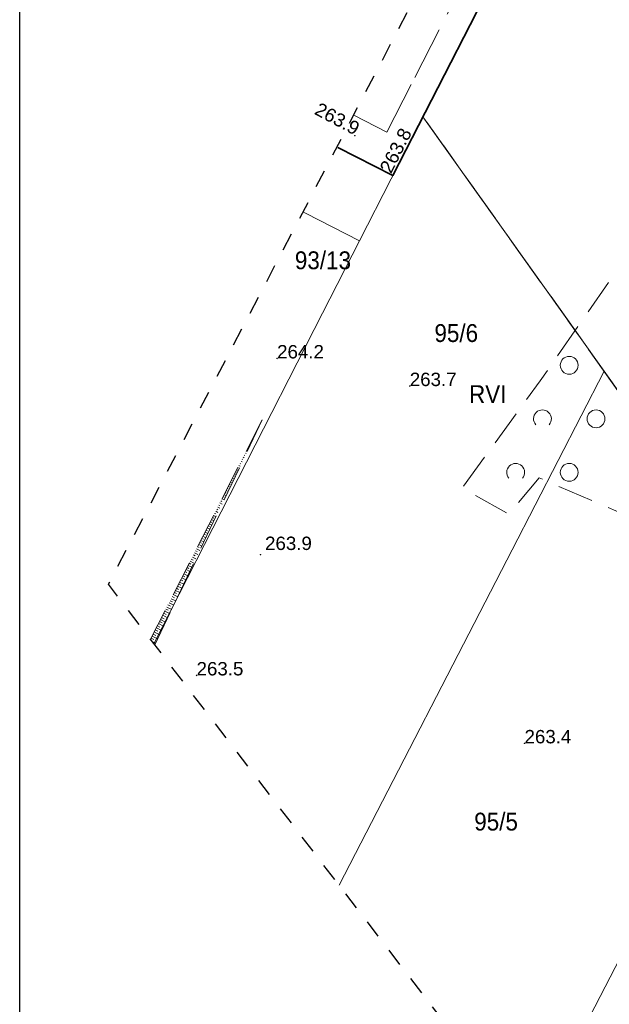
# Model space of a CAD drawing. Header units: metres. Extents: x 7480610 to 7484249, y 5635545 to 5637635.
# Tile 7 of 53: x 7480610 to 7480643, y 5637408 to 5637463. Entities that reach past the tile are written whole.
import ezdxf
from ezdxf.enums import TextEntityAlignment as Align

# ---------------------------------------------------------------- set-up
doc = ezdxf.new("R2010")
doc.units = ezdxf.units.M
doc.header["$MEASUREMENT"] = 0
for name, pattern in [('x-ref - mapa - Cedzyna_Horn$0$1 1', [2, 1, -1]), ('x-ref - mapa - Cedzyna_Horn$0$2 1', [3, 2, -1]), ('x-ref - mapa - Cedzyna_Horn$0$3 1', [4, 3, -1]), ('x-ref - mapa - Cedzyna_Horn$0$EGKK', [4, 3, -1]), ('x-ref - mapa - Cedzyna_Horn$0$EGUG', [2, 1, -1])]:
    doc.linetypes.add(name, pattern=pattern)
doc.layers.add('_x-ref_mapa', color=7, linetype='Continuous')
doc.layers.add('x-ref - mapa - Cedzyna_Horn$0$_zakres mdcp', color=1, linetype='Continuous')
for name, color, linetype, lineweight in [('x-ref - mapa - Cedzyna_Horn$0$EGDE', 92, 'Continuous', 20), ('x-ref - mapa - Cedzyna_Horn$0$EGDE_O', 92, 'Continuous', 20), ('x-ref - mapa - Cedzyna_Horn$0$EGKK', 8, 'Continuous', 20), ('x-ref - mapa - Cedzyna_Horn$0$EGKK_O', 8, 'Continuous', 20), ('x-ref - mapa - Cedzyna_Horn$0$EGUG', 8, 'Continuous', 20), ('x-ref - mapa - Cedzyna_Horn$0$OTK', 8, 'Continuous', 20), ('x-ref - mapa - Cedzyna_Horn$0$OTO', 8, 'Continuous', 20), ('x-ref - mapa - Cedzyna_Horn$0$OTR', 8, 'Continuous', 20), ('x-ref - mapa - Cedzyna_Horn$0$OTRN', 8, 'Continuous', 20), ('x-ref - mapa - Cedzyna_Horn$0$OTRN_O', 8, 'Continuous', 18), ('x-ref - mapa - Cedzyna_Horn$0$OTZ', 8, 'Continuous', 20)]:
    doc.layers.add(name, color=color, linetype=linetype, lineweight=lineweight)
doc.styles.add('x-ref - mapa - Cedzyna_Horn$0$BDOT', font='arial.ttf', dxfattribs={"width": 0.9})
doc.styles.add('x-ref - mapa - Cedzyna_Horn$0$EGiB', font='arial.ttf', dxfattribs={"width": 0.9})
doc.linetypes.add('x-ref - mapa - Cedzyna_Horn$0$OTOO', pattern='A,7.5,[30,msgB.shx,S=1.28,R=0,X=0,Y=0],7.5', length=15)

# ---------------------------------------------------------------- blocks, each defined once
blk = doc.blocks.new('x-ref - mapa - Cedzyna_Horn$0$OTRN')
at = {"layer": 'x-ref - mapa - Cedzyna_Horn$0$OTRN', "color": 0, "const_width": 0.09}
blk.add_lwpolyline([(-0.04, 0, 1), (0.04, 0, 1)], format="xyb", close=True, dxfattribs=at)
at = {"layer": 'x-ref - mapa - Cedzyna_Horn$0$OTRN_O', "color": 0, "style": 'x-ref - mapa - Cedzyna_Horn$0$BDOT'}
blk.add_attdef('RZEDNA', (0.51, 0.52), '', height=1.5, dxfattribs=at)
blk = doc.blocks.new('x-ref - mapa - Cedzyna_Horn$0$otzk_a')
at = {"layer": 'x-ref - mapa - Cedzyna_Horn$0$OTZ', "color": 0, "lineweight": 18}
blk.add_circle((0, 0), 1, dxfattribs=at)
blk = doc.blocks.new('x-ref - mapa - Cedzyna_Horn$0$otzk_b')
at = {"layer": 'x-ref - mapa - Cedzyna_Horn$0$OTZ', "color": 0, "lineweight": 18}
blk.add_arc((0, 0), 1, 318.5904, 221.4096, dxfattribs=at)
blk = doc.blocks.new('x-ref - mapa - Cedzyna_Horn')
blk.add_line((7480610.106, 5637321.037), (7480610.106, 5637625.495))
at = {"layer": 'x-ref - mapa - Cedzyna_Horn$0$_zakres mdcp', "linetype": 'x-ref - mapa - Cedzyna_Horn$0$1 1', "lineweight": 30, "flags": 128}
blk.add_lwpolyline([(7480723.487, 5637359.355), (7480693.18, 5637329.673), (7480615.074, 5637431.616), (7480684.184, 5637564.013), (7480745.167, 5637545.717), (7480730.714, 5637421.475)], close=True, dxfattribs=at)
at = {"layer": 'x-ref - mapa - Cedzyna_Horn$0$EGDE', "lineweight": 18}
for points in [[(7480664.06, 5637519.281), (7480632.69, 5637457.82), (7480642.83, 5637443.57), (7480653.19, 5637429), (7480718.32, 5637553.772)], [(7480626.113, 5637452.421), (7480629.14, 5637450.88), (7480632.69, 5637457.82), (7480664.06, 5637519.281)], [(7480637.676, 5637433.553), (7480642.83, 5637443.57), (7480632.69, 5637457.82), (7480629.14, 5637450.88), (7480627.071, 5637446.821)], [(7480625.972, 5637452.493), (7480626.113, 5637452.421)], [(7480626.113, 5637452.421), (7480625.972, 5637452.493)], [(7480627.071, 5637446.821), (7480629.14, 5637450.88), (7480626.113, 5637452.421)], [(7480617.626, 5637428.285), (7480627.071, 5637446.821)], [(7480627.071, 5637446.821), (7480617.626, 5637428.285)], [(7480648.529, 5637419.974), (7480653.19, 5637429), (7480642.83, 5637443.57), (7480637.676, 5637433.553)], [(7480627.999, 5637414.747), (7480637.676, 5637433.553)], [(7480637.676, 5637433.553), (7480627.999, 5637414.747)], [(7480638.651, 5637400.843), (7480648.529, 5637419.974)], [(7480648.529, 5637419.974), (7480638.651, 5637400.843)]]:
    blk.add_lwpolyline(points, dxfattribs=at)
at = {"layer": 'x-ref - mapa - Cedzyna_Horn$0$EGKK', "linetype": 'x-ref - mapa - Cedzyna_Horn$0$EGKK', "lineweight": 18}
for points in [[(7480650.806, 5637500.069), (7480653.57, 5637498.72), (7480643.06, 5637478.15), (7480632.69, 5637457.82), (7480653.19, 5637429), (7480676.82, 5637395.78), (7480690.379, 5637376.729)], [(7480673.297, 5637388.986), (7480676.82, 5637395.78), (7480653.19, 5637429), (7480632.69, 5637457.82), (7480643.06, 5637478.15), (7480639.668, 5637479.881)]]:
    blk.add_lwpolyline(points, dxfattribs=at)
at = {"layer": 'x-ref - mapa - Cedzyna_Horn$0$EGUG', "linetype": 'x-ref - mapa - Cedzyna_Horn$0$EGUG', "lineweight": 18}
for points in [[(7480650.806, 5637500.069), (7480653.57, 5637498.72), (7480643.06, 5637478.15), (7480632.69, 5637457.82), (7480653.19, 5637429), (7480676.82, 5637395.78), (7480690.379, 5637376.729)], [(7480673.297, 5637388.986), (7480676.82, 5637395.78), (7480653.19, 5637429), (7480632.69, 5637457.82), (7480643.06, 5637478.15), (7480639.668, 5637479.881)]]:
    blk.add_lwpolyline(points, dxfattribs=at)
at = {"layer": 'x-ref - mapa - Cedzyna_Horn$0$OTK', "linetype": 'x-ref - mapa - Cedzyna_Horn$0$3 1', "lineweight": 18}
for points in [[(7480628.825, 5637457.914), (7480630.67, 5637456.97), (7480632.23, 5637460.023), (7480642.07, 5637479.28), (7480643, 5637481.08), (7480642.59, 5637481.34), (7480643.11, 5637482.28), (7480643.51, 5637482.06), (7480648.91, 5637492.63), (7480648.52, 5637492.9), (7480649.05, 5637493.81), (7480649.46, 5637493.62), (7480654.83, 5637504.18), (7480654.42, 5637504.41), (7480654.9, 5637505.34), (7480655.36, 5637505.17), (7480661.33, 5637516.89), (7480661.1, 5637516.99), (7480661.38, 5637517.63), (7480661.63, 5637517.51), (7480662.699, 5637519.566)], [(7480628.806, 5637457.923), (7480628.825, 5637457.914)]]:
    blk.add_lwpolyline(points, dxfattribs=at)
at = {"layer": 'x-ref - mapa - Cedzyna_Horn$0$OTO', "linetype": 'x-ref - mapa - Cedzyna_Horn$0$OTOO', "lineweight": 35}
for points in [[(7480636.46, 5637469.39), (7480638.23, 5637468.64), (7480631.01, 5637454.53)], [(7480627.93, 5637456.101), (7480631.01, 5637454.53)]]:
    blk.add_lwpolyline(points, dxfattribs=at)
at = {"layer": 'x-ref - mapa - Cedzyna_Horn$0$OTR'}
for p, q in [((7480623.571, 5637440.607), (7480623.577, 5637440.604)), ((7480623.334, 5637440.14), (7480623.352, 5637440.131)), ((7480623.393, 5637440.257), (7480623.401, 5637440.253)), ((7480623.453, 5637440.374), (7480623.464, 5637440.368)), ((7480623.037, 5637439.557), (7480623.054, 5637439.549)), ((7480623.097, 5637439.674), (7480623.126, 5637439.659)), ((7480623.156, 5637439.791), (7480623.169, 5637439.784)), ((7480623.215, 5637439.907), (7480623.239, 5637439.895)), ((7480623.275, 5637440.024), (7480623.285, 5637440.019)), ((7480622.741, 5637438.974), (7480622.788, 5637438.95)), ((7480622.8, 5637439.091), (7480622.822, 5637439.08)), ((7480622.859, 5637439.208), (7480622.901, 5637439.187)), ((7480622.919, 5637439.324), (7480622.938, 5637439.314)), ((7480622.978, 5637439.441), (7480623.013, 5637439.423)), ((7480622.444, 5637438.391), (7480622.475, 5637438.376)), ((7480622.504, 5637438.508), (7480622.562, 5637438.478)), ((7480622.563, 5637438.624), (7480622.591, 5637438.61)), ((7480622.622, 5637438.741), (7480622.675, 5637438.714)), ((7480622.681, 5637438.858), (7480622.706, 5637438.845)), ((7480622.207, 5637437.925), (7480622.244, 5637437.906)), ((7480622.266, 5637438.041), (7480622.337, 5637438.006)), ((7480622.326, 5637438.158), (7480622.359, 5637438.141)), ((7480622.385, 5637438.275), (7480622.45, 5637438.242)), ((7480621.91, 5637437.342), (7480621.999, 5637437.297)), ((7480621.97, 5637437.458), (7480622.012, 5637437.437)), ((7480622.029, 5637437.575), (7480622.111, 5637437.533)), ((7480622.088, 5637437.692), (7480622.128, 5637437.671)), ((7480622.148, 5637437.808), (7480622.224, 5637437.769)), ((7480621.614, 5637436.759), (7480621.665, 5637436.733)), ((7480621.673, 5637436.875), (7480621.773, 5637436.824)), ((7480621.732, 5637436.992), (7480621.781, 5637436.967)), ((7480621.792, 5637437.109), (7480621.886, 5637437.061)), ((7480621.851, 5637437.225), (7480621.897, 5637437.202)), ((7480621.376, 5637436.292), (7480621.434, 5637436.263)), ((7480621.436, 5637436.409), (7480621.547, 5637436.352)), ((7480621.495, 5637436.526), (7480621.549, 5637436.498)), ((7480621.554, 5637436.642), (7480621.66, 5637436.588)), ((7480621.08, 5637435.709), (7480621.209, 5637435.643)), ((7480621.139, 5637435.826), (7480621.202, 5637435.794)), ((7480621.198, 5637435.943), (7480621.322, 5637435.88)), ((7480621.258, 5637436.059), (7480621.318, 5637436.028)), ((7480621.317, 5637436.176), (7480621.435, 5637436.116)), ((7480620.783, 5637435.126), (7480620.855, 5637435.09)), ((7480620.842, 5637435.243), (7480620.984, 5637435.171)), ((7480620.902, 5637435.36), (7480620.971, 5637435.324)), ((7480620.961, 5637435.476), (7480621.096, 5637435.407)), ((7480621.02, 5637435.593), (7480621.087, 5637435.559)), ((7480620.486, 5637434.543), (7480620.645, 5637434.462)), ((7480620.546, 5637434.66), (7480620.624, 5637434.62)), ((7480620.605, 5637434.776), (7480620.758, 5637434.699)), ((7480620.664, 5637434.893), (7480620.739, 5637434.855)), ((7480620.724, 5637435.01), (7480620.871, 5637434.935)), ((7480620.249, 5637434.077), (7480620.42, 5637433.99)), ((7480620.308, 5637434.193), (7480620.392, 5637434.151)), ((7480620.368, 5637434.31), (7480620.533, 5637434.226)), ((7480620.427, 5637434.427), (7480620.508, 5637434.385)), ((7480619.953, 5637433.494), (7480620.045, 5637433.447)), ((7480620.012, 5637433.61), (7480620.194, 5637433.518)), ((7480620.071, 5637433.727), (7480620.161, 5637433.681)), ((7480620.131, 5637433.844), (7480620.307, 5637433.754)), ((7480620.19, 5637433.96), (7480620.277, 5637433.916)), ((7480619.656, 5637432.911), (7480619.856, 5637432.809)), ((7480619.715, 5637433.027), (7480619.814, 5637432.977)), ((7480619.775, 5637433.144), (7480619.969, 5637433.045)), ((7480619.834, 5637433.261), (7480619.929, 5637433.212)), ((7480619.893, 5637433.377), (7480620.081, 5637433.281)), ((7480619.359, 5637432.328), (7480619.467, 5637432.273)), ((7480619.419, 5637432.444), (7480619.63, 5637432.337)), ((7480619.478, 5637432.561), (7480619.582, 5637432.508)), ((7480619.537, 5637432.678), (7480619.743, 5637432.573)), ((7480619.597, 5637432.794), (7480619.698, 5637432.743)), ((7480619.122, 5637431.861), (7480619.235, 5637431.804)), ((7480619.181, 5637431.978), (7480619.405, 5637431.864)), ((7480619.241, 5637432.095), (7480619.351, 5637432.038)), ((7480619.3, 5637432.211), (7480619.518, 5637432.1)), ((7480618.825, 5637431.278), (7480619.067, 5637431.156)), ((7480618.885, 5637431.395), (7480619.004, 5637431.334)), ((7480618.944, 5637431.512), (7480619.179, 5637431.392)), ((7480619.003, 5637431.628), (7480619.12, 5637431.569)), ((7480619.063, 5637431.745), (7480619.292, 5637431.628)), ((7480618.529, 5637430.695), (7480618.657, 5637430.63)), ((7480618.588, 5637430.812), (7480618.841, 5637430.683)), ((7480618.647, 5637430.928), (7480618.772, 5637430.865)), ((7480618.707, 5637431.045), (7480618.954, 5637430.919)), ((7480618.766, 5637431.162), (7480618.888, 5637431.1)), ((7480618.232, 5637430.112), (7480618.503, 5637429.975)), ((7480618.291, 5637430.229), (7480618.425, 5637430.161)), ((7480618.351, 5637430.345), (7480618.616, 5637430.211)), ((7480618.41, 5637430.462), (7480618.541, 5637430.395)), ((7480618.469, 5637430.579), (7480618.728, 5637430.447)), ((7480617.995, 5637429.646), (7480618.277, 5637429.502)), ((7480618.054, 5637429.762), (7480618.194, 5637429.691)), ((7480618.113, 5637429.879), (7480618.39, 5637429.738)), ((7480618.173, 5637429.996), (7480618.31, 5637429.926)), ((7480617.698, 5637429.063), (7480617.847, 5637428.987)), ((7480617.758, 5637429.179), (7480618.052, 5637429.03)), ((7480617.817, 5637429.296), (7480617.962, 5637429.222)), ((7480617.876, 5637429.413), (7480618.164, 5637429.266)), ((7480617.935, 5637429.529), (7480618.078, 5637429.457)), ((7480617.461, 5637428.596), (7480617.615, 5637428.518)), ((7480617.52, 5637428.713), (7480617.826, 5637428.557)), ((7480617.58, 5637428.83), (7480617.731, 5637428.752)), ((7480617.639, 5637428.946), (7480617.939, 5637428.793)), ((7480617.525, 5637428.417), (7480617.713, 5637428.321))]:
    blk.add_line(p, q, dxfattribs=at)
at = {"layer": 'x-ref - mapa - Cedzyna_Horn$0$OTR', "linetype": 'x-ref - mapa - Cedzyna_Horn$0$2 1', "lineweight": 18}
blk.add_lwpolyline([(7480617.669, 5637428.229), (7480623.69, 5637440.84), (7480617.432, 5637428.539)], dxfattribs=at)
at = {"layer": 'x-ref - mapa - Cedzyna_Horn$0$OTZ', "linetype": 'x-ref - mapa - Cedzyna_Horn$0$2 1', "lineweight": 18, "flags": 128}
blk.add_lwpolyline([(7480646.336, 5637455.894), (7480651.363, 5637453.578), (7480652.381, 5637450.683), (7480650.658, 5637446.969), (7480653.194, 5637440.161), (7480645.547, 5637434.833), (7480639.2, 5637437.584), (7480637.497, 5637435.549), (7480634.879, 5637437.006), (7480639.256, 5637443.029), (7480644.675, 5637450.843), (7480644.322, 5637455.708)], close=True, dxfattribs=at)
at = {"layer": 'x-ref - mapa - Cedzyna_Horn$0$OTRN'}
ref = blk.add_blockref('x-ref - mapa - Cedzyna_Horn$0$OTRN', (7480628.87, 5637456.769), dxfattribs=dict(at, xscale=0.5, yscale=0.5, zscale=0.5, rotation=331.9275126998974))
ref.add_attrib('RZEDNA', '263.9', dxfattribs={"layer": 'x-ref - mapa - Cedzyna_Horn$0$OTRN_O', "color": 0, "height": 0.75, "rotation": 331.9275, "style": 'x-ref - mapa - Cedzyna_Horn$0$BDOT'}).set_placement((7480628.87, 5637456.769, 263.9), align=Align.RIGHT)
ref = blk.add_blockref('x-ref - mapa - Cedzyna_Horn$0$OTRN', (7480630.9, 5637454.6), dxfattribs=dict(at, xscale=0.5, yscale=0.5, zscale=0.5))
ref.add_attrib('RZEDNA', '263.8', (7480630.9, 5637454.6, 263.8), dxfattribs={"layer": 'x-ref - mapa - Cedzyna_Horn$0$OTRN_O', "color": 0, "height": 0.75, "rotation": 63.1281, "style": 'x-ref - mapa - Cedzyna_Horn$0$BDOT'})
ref = blk.add_blockref('x-ref - mapa - Cedzyna_Horn$0$OTRN', (7480624.52, 5637444.28), dxfattribs=dict(at, xscale=0.5, yscale=0.5, zscale=0.5))
ref.add_attrib('RZEDNA', '264.2', (7480624.52, 5637444.28, 264.2), dxfattribs={"layer": 'x-ref - mapa - Cedzyna_Horn$0$OTRN_O', "color": 0, "height": 0.75, "style": 'x-ref - mapa - Cedzyna_Horn$0$BDOT'})
ref = blk.add_blockref('x-ref - mapa - Cedzyna_Horn$0$OTRN', (7480631.95, 5637442.73), dxfattribs=dict(at, xscale=0.5, yscale=0.5, zscale=0.5))
ref.add_attrib('RZEDNA', '263.7', (7480631.95, 5637442.73, 263.7), dxfattribs={"layer": 'x-ref - mapa - Cedzyna_Horn$0$OTRN_O', "color": 0, "height": 0.75, "style": 'x-ref - mapa - Cedzyna_Horn$0$BDOT'})
at = {"layer": 'x-ref - mapa - Cedzyna_Horn$0$OTRN', "xscale": 0.5, "yscale": 0.5, "zscale": 0.5}
blk.add_blockref('x-ref - mapa - Cedzyna_Horn$0$OTRN', (7480623.59, 5637433.28, 263.88), dxfattribs=at).add_auto_attribs({'RZEDNA': '263.9'})
at = {"layer": 'x-ref - mapa - Cedzyna_Horn$0$OTRN'}
ref = blk.add_blockref('x-ref - mapa - Cedzyna_Horn$0$OTRN', (7480620.01, 5637426.51), dxfattribs=dict(at, xscale=0.5, yscale=0.5, zscale=0.5))
ref.add_attrib('RZEDNA', '263.5', (7480620.01, 5637426.51, 263.5), dxfattribs={"layer": 'x-ref - mapa - Cedzyna_Horn$0$OTRN_O', "color": 0, "height": 0.75, "style": 'x-ref - mapa - Cedzyna_Horn$0$BDOT'})
ref = blk.add_blockref('x-ref - mapa - Cedzyna_Horn$0$OTRN', (7480638.376, 5637422.702), dxfattribs=dict(at, xscale=0.5, yscale=0.5, zscale=0.5))
ref.add_attrib('RZEDNA', '263.4', (7480638.376, 5637422.702, 263.4), dxfattribs={"layer": 'x-ref - mapa - Cedzyna_Horn$0$OTRN_O', "color": 0, "height": 0.75, "style": 'x-ref - mapa - Cedzyna_Horn$0$BDOT'})
at = {"layer": 'x-ref - mapa - Cedzyna_Horn$0$OTZ', "xscale": 0.5, "yscale": 0.5, "zscale": 0.5}
for name, p in [('x-ref - mapa - Cedzyna_Horn$0$otzk_a', (7480640.879, 5637443.894)), ('x-ref - mapa - Cedzyna_Horn$0$otzk_b', (7480639.379, 5637440.894)), ('x-ref - mapa - Cedzyna_Horn$0$otzk_a', (7480642.379, 5637440.894)), ('x-ref - mapa - Cedzyna_Horn$0$otzk_b', (7480637.879, 5637437.894)), ('x-ref - mapa - Cedzyna_Horn$0$otzk_a', (7480640.879, 5637437.894))]:
    blk.add_blockref(name, p, dxfattribs=at)
at = {"layer": 'x-ref - mapa - Cedzyna_Horn$0$EGDE_O', "char_height": 1, "attachment_point": 1, "style": 'x-ref - mapa - Cedzyna_Horn$0$EGiB'}
for s, insert in [('93/13', (7480625.514, 5637450.28)), ('95/6', (7480633.33, 5637446.2)), ('95/5', (7480635.559, 5637418.815))]:
    blk.add_mtext(s, dxfattribs=dict(at, insert=insert))
at = {"layer": 'x-ref - mapa - Cedzyna_Horn$0$EGKK_O', "insert": (7480635.268, 5637442.778), "char_height": 1, "attachment_point": 1, "style": 'x-ref - mapa - Cedzyna_Horn$0$EGiB'}
blk.add_mtext('RVI', dxfattribs=at)

msp = doc.modelspace()

# ---------------------------------------------------------------- block references
at = {"layer": '_x-ref_mapa', "lineweight": 70}
msp.add_blockref('x-ref - mapa - Cedzyna_Horn', (0, 0), dxfattribs=at)

doc.saveas('drawing.dxf')
